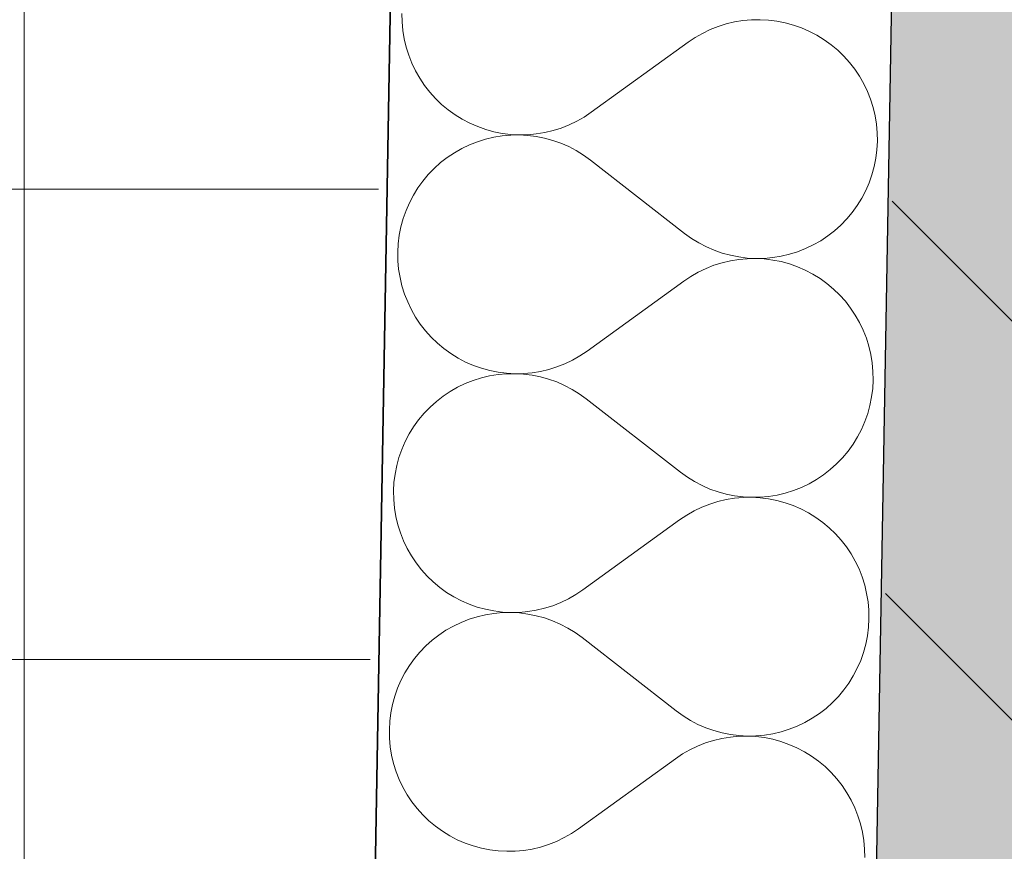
# Model space of a CAD drawing. Header units: millimetres. Extents: x -40276 to 214973, y -147941 to 35228.
# Tile 50 of 256: x -20652 to -20337, y 6228 to 6494. Entities that reach past the tile are written whole.
import ezdxf

# ---------------------------------------------------------------- set-up
doc = ezdxf.new("R2010")
doc.units = ezdxf.units.MM
doc.header["$MEASUREMENT"] = 0
doc.linetypes.add('Wipeout_Contour', pattern=[1000, 0, -1000])
for name, color, linetype in [('1._POHLED ZÁPADNÍ_2_0_plochy', 7, 'Continuous'), ('1._POHLED ZÁPADNÍ_2_akustické prvky', 7, 'Continuous'), ('1._POHLED ZÁPADNÍ_2_Konstrukce - nosné', 7, 'Continuous'), ('1._POHLED ZÁPADNÍ_2_Nové_Výplně - Povrchové', 7, 'Continuous'), ('1._POHLED ZÁPADNÍ_2_Nové_Výplně – Řezové', 7, 'Continuous'), ('1._POHLED ZÁPADNÍ_2_Výplně – Řezové', 7, 'Continuous')]:
    doc.layers.add(name, color=color, linetype=linetype)

# ---------------------------------------------------------------- blocks, each defined once
blk = doc.blocks.new('*X26', base_point=(-42174.69, -26223.67))
at = {"layer": '1._POHLED ZÁPADNÍ_2_Nové_Výplně – Řezové', "color": 21, "linetype": 'Continuous', "lineweight": 20, "true_color": 0xffaaaa}
for p, q in [((-20529.54, 6495.79), (-20529.49, 6493.06)), ((-20529.49, 6493.06), (-20529.25, 6490.36)), ((-20428.65, 6491.6), (-20431.18, 6490.6)), ((-20426.06, 6492.41), (-20428.65, 6491.6)), ((-20423.41, 6493.04), (-20426.06, 6492.41)), ((-20420.72, 6493.48), (-20423.41, 6493.04)), ((-20418.01, 6493.72), (-20420.72, 6493.48)), ((-20415.29, 6493.77), (-20418.01, 6493.72)), ((-20412.58, 6493.63), (-20415.29, 6493.77)), ((-20409.88, 6493.29), (-20412.58, 6493.63)), ((-20407.21, 6492.76), (-20409.88, 6493.29)), ((-20404.59, 6492.05), (-20407.21, 6492.76)), ((-20402.02, 6491.14), (-20404.59, 6492.05)), ((-20399.52, 6490.06), (-20402.02, 6491.14)), ((-20529.25, 6490.36), (-20528.81, 6487.67)), ((-20528.81, 6487.67), (-20528.18, 6485.02)), ((-20436, 6488.07), (-20438.26, 6486.56)), ((-20433.63, 6489.42), (-20436, 6488.07)), ((-20431.18, 6490.6), (-20433.63, 6489.42)), ((-20397.11, 6488.8), (-20399.52, 6490.06)), ((-20394.8, 6487.37), (-20397.11, 6488.8)), ((-20528.18, 6485.02), (-20527.37, 6482.43)), ((-20469.13, 6464.24), (-20438.26, 6486.56)), ((-20392.59, 6485.78), (-20394.8, 6487.37)), ((-20390.5, 6484.04), (-20392.59, 6485.78)), ((-20527.37, 6482.43), (-20526.37, 6479.9)), ((-20388.54, 6482.15), (-20390.5, 6484.04)), ((-20386.72, 6480.13), (-20388.54, 6482.15)), ((-20526.37, 6479.9), (-20525.2, 6477.44)), ((-20385.05, 6477.98), (-20386.72, 6480.13)), ((-20525.2, 6477.44), (-20523.85, 6475.08)), ((-20523.85, 6475.08), (-20522.34, 6472.82)), ((-20383.54, 6475.72), (-20385.05, 6477.98)), ((-20382.19, 6473.36), (-20383.54, 6475.72)), ((-20522.34, 6472.82), (-20520.67, 6470.67)), ((-20381.02, 6470.9), (-20382.19, 6473.36)), ((-20520.67, 6470.67), (-20518.85, 6468.65)), ((-20380.02, 6468.37), (-20381.02, 6470.9)), ((-20518.85, 6468.65), (-20516.89, 6466.76)), ((-20516.89, 6466.76), (-20514.8, 6465.02)), ((-20379.21, 6465.78), (-20380.02, 6468.37)), ((-20378.58, 6463.13), (-20379.21, 6465.78)), ((-20514.8, 6465.02), (-20512.59, 6463.43)), ((-20512.59, 6463.43), (-20510.28, 6462)), ((-20473.75, 6461.38), (-20471.39, 6462.73)), ((-20471.39, 6462.73), (-20469.13, 6464.24)), ((-20378.14, 6460.44), (-20378.58, 6463.13)), ((-20510.28, 6462), (-20507.87, 6460.74)), ((-20507.87, 6460.74), (-20505.37, 6459.65)), ((-20505.37, 6459.65), (-20502.8, 6458.75)), ((-20478.74, 6459.2), (-20476.21, 6460.2)), ((-20476.21, 6460.2), (-20473.75, 6461.38)), ((-20377.9, 6457.73), (-20378.14, 6460.44)), ((-20500.21, 6456.3), (-20502.86, 6455.68)), ((-20502.8, 6458.75), (-20500.18, 6458.03)), ((-20497.52, 6456.74), (-20500.21, 6456.3)), ((-20500.18, 6458.03), (-20497.51, 6457.5)), ((-20494.82, 6456.98), (-20497.52, 6456.74)), ((-20497.51, 6457.5), (-20494.81, 6457.17)), ((-20492.1, 6457.02), (-20494.82, 6456.98)), ((-20494.81, 6457.17), (-20492.1, 6457.02)), ((-20492.1, 6457.02), (-20489.37, 6457.08)), ((-20489.38, 6456.88), (-20492.1, 6457.02)), ((-20486.68, 6456.54), (-20489.38, 6456.88)), ((-20489.37, 6457.08), (-20486.67, 6457.32)), ((-20484.01, 6456.01), (-20486.68, 6456.54)), ((-20486.67, 6457.32), (-20483.98, 6457.76)), ((-20483.98, 6457.76), (-20481.33, 6458.39)), ((-20481.33, 6458.39), (-20478.74, 6459.2)), ((-20377.85, 6455.01), (-20377.9, 6457.73)), ((-20507.99, 6453.87), (-20510.44, 6452.7)), ((-20505.45, 6454.86), (-20507.99, 6453.87)), ((-20502.86, 6455.68), (-20505.45, 6454.86)), ((-20481.39, 6455.28), (-20484.01, 6456.01)), ((-20478.82, 6454.38), (-20481.39, 6455.28)), ((-20476.33, 6453.29), (-20478.82, 6454.38)), ((-20473.92, 6452.03), (-20476.33, 6453.29)), ((-20378, 6452.3), (-20377.85, 6455.01)), ((-20515.07, 6449.84), (-20517.22, 6448.17)), ((-20512.81, 6451.35), (-20515.07, 6449.84)), ((-20510.44, 6452.7), (-20512.81, 6451.35)), ((-20471.61, 6450.6), (-20473.92, 6452.03)), ((-20469.4, 6449), (-20471.61, 6450.6)), ((-20378.33, 6449.6), (-20378, 6452.3)), ((-20517.22, 6448.17), (-20519.24, 6446.35)), ((-20469.4, 6449), (-20439.33, 6425.61)), ((-20379.58, 6444.3), (-20378.87, 6446.93)), ((-20378.87, 6446.93), (-20378.33, 6449.6)), ((-20521.13, 6444.39), (-20522.87, 6442.31)), ((-20519.24, 6446.35), (-20521.13, 6444.39)), ((-20380.49, 6441.74), (-20379.58, 6444.3)), ((-20522.87, 6442.31), (-20524.47, 6440.1)), ((-20381.57, 6439.24), (-20380.49, 6441.74)), ((-20525.9, 6437.79), (-20527.16, 6435.37)), ((-20524.47, 6440.1), (-20525.9, 6437.79)), ((-20382.84, 6436.83), (-20381.57, 6439.24)), ((-20527.16, 6435.37), (-20528.24, 6432.88)), ((-20385.86, 6432.31), (-20384.27, 6434.52)), ((-20384.27, 6434.52), (-20382.84, 6436.83)), ((-20528.24, 6432.88), (-20529.15, 6430.31)), ((-20387.6, 6430.23), (-20385.86, 6432.31)), ((-20529.15, 6430.31), (-20529.87, 6427.69)), ((-20391.51, 6426.45), (-20389.49, 6428.27)), ((-20389.49, 6428.27), (-20387.6, 6430.23)), ((-20530.4, 6425.02), (-20530.73, 6422.32)), ((-20529.87, 6427.69), (-20530.4, 6425.02)), ((-20439.33, 6425.61), (-20437.13, 6424.02)), ((-20395.93, 6423.27), (-20393.66, 6424.78)), ((-20393.66, 6424.78), (-20391.51, 6426.45)), ((-20530.73, 6422.32), (-20530.88, 6419.61)), ((-20437.13, 6424.02), (-20434.81, 6422.59)), ((-20434.81, 6422.59), (-20432.4, 6421.33)), ((-20400.74, 6420.75), (-20398.29, 6421.92)), ((-20398.29, 6421.92), (-20395.93, 6423.27)), ((-20530.88, 6419.61), (-20530.83, 6416.89)), ((-20432.4, 6421.33), (-20429.91, 6420.24)), ((-20429.91, 6420.24), (-20427.34, 6419.33)), ((-20427.34, 6419.33), (-20424.72, 6418.61)), ((-20424.72, 6418.61), (-20422.05, 6418.08)), ((-20408.52, 6418.32), (-20405.87, 6418.94)), ((-20405.87, 6418.94), (-20403.28, 6419.76)), ((-20403.28, 6419.76), (-20400.74, 6420.75)), ((-20530.83, 6416.89), (-20530.59, 6414.18)), ((-20429.99, 6415.42), (-20432.52, 6414.42)), ((-20427.4, 6416.23), (-20429.99, 6415.42)), ((-20424.75, 6416.86), (-20427.4, 6416.23)), ((-20422.07, 6417.3), (-20424.75, 6416.86)), ((-20419.36, 6417.54), (-20422.07, 6417.3)), ((-20422.05, 6418.08), (-20419.35, 6417.74)), ((-20416.64, 6417.59), (-20419.36, 6417.54)), ((-20419.35, 6417.74), (-20416.64, 6417.59)), ((-20416.64, 6417.59), (-20413.92, 6417.64)), ((-20413.92, 6417.45), (-20416.64, 6417.59)), ((-20413.92, 6417.64), (-20411.21, 6417.88)), ((-20411.22, 6417.11), (-20413.92, 6417.45)), ((-20408.55, 6416.59), (-20411.22, 6417.11)), ((-20411.21, 6417.88), (-20408.52, 6418.32)), ((-20405.93, 6415.87), (-20408.55, 6416.59)), ((-20403.36, 6414.97), (-20405.93, 6415.87)), ((-20530.59, 6414.18), (-20530.15, 6411.49)), ((-20434.98, 6413.24), (-20437.34, 6411.89)), ((-20432.52, 6414.42), (-20434.98, 6413.24)), ((-20400.87, 6413.88), (-20403.36, 6414.97)), ((-20398.45, 6412.62), (-20400.87, 6413.88)), ((-20396.14, 6411.19), (-20398.45, 6412.62)), ((-20530.15, 6411.49), (-20529.52, 6408.84)), ((-20470.47, 6388.06), (-20439.6, 6410.38)), ((-20437.34, 6411.89), (-20439.6, 6410.38)), ((-20393.93, 6409.6), (-20396.14, 6411.19)), ((-20391.84, 6407.86), (-20393.93, 6409.6)), ((-20529.52, 6408.84), (-20528.71, 6406.25)), ((-20528.71, 6406.25), (-20527.71, 6403.72)), ((-20389.88, 6405.97), (-20391.84, 6407.86)), ((-20388.06, 6403.95), (-20389.88, 6405.97)), ((-20527.71, 6403.72), (-20526.54, 6401.26)), ((-20386.39, 6401.8), (-20388.06, 6403.95)), ((-20526.54, 6401.26), (-20525.19, 6398.9)), ((-20384.88, 6399.54), (-20386.39, 6401.8)), ((-20525.19, 6398.9), (-20523.68, 6396.64)), ((-20523.68, 6396.64), (-20522.01, 6394.49)), ((-20383.53, 6397.18), (-20384.88, 6399.54)), ((-20382.36, 6394.72), (-20383.53, 6397.18)), ((-20522.01, 6394.49), (-20520.19, 6392.47)), ((-20381.36, 6392.19), (-20382.36, 6394.72)), ((-20520.19, 6392.47), (-20518.23, 6390.58)), ((-20518.23, 6390.58), (-20516.14, 6388.84)), ((-20380.55, 6389.6), (-20381.36, 6392.19)), ((-20516.14, 6388.84), (-20513.93, 6387.25)), ((-20513.93, 6387.25), (-20511.62, 6385.82)), ((-20472.73, 6386.55), (-20470.47, 6388.06)), ((-20379.92, 6386.95), (-20380.55, 6389.6)), ((-20511.62, 6385.82), (-20509.21, 6384.56)), ((-20509.21, 6384.56), (-20506.71, 6383.48)), ((-20480.08, 6383.02), (-20477.55, 6384.02)), ((-20477.55, 6384.02), (-20475.1, 6385.2)), ((-20475.1, 6385.2), (-20472.73, 6386.55)), ((-20379.49, 6384.26), (-20379.92, 6386.95)), ((-20379.24, 6381.55), (-20379.49, 6384.26)), ((-20506.71, 6383.48), (-20504.15, 6382.57)), ((-20504.15, 6382.57), (-20501.52, 6381.85)), ((-20501.52, 6381.85), (-20498.85, 6381.33)), ((-20496.16, 6380.8), (-20498.87, 6380.56)), ((-20498.85, 6381.33), (-20496.15, 6380.99)), ((-20493.44, 6380.85), (-20496.16, 6380.8)), ((-20496.15, 6380.99), (-20493.44, 6380.85)), ((-20493.44, 6380.85), (-20490.72, 6380.9)), ((-20490.72, 6380.7), (-20493.44, 6380.85)), ((-20490.72, 6380.9), (-20488.01, 6381.14)), ((-20488.02, 6380.36), (-20490.72, 6380.7)), ((-20488.01, 6381.14), (-20485.32, 6381.58)), ((-20485.32, 6381.58), (-20482.67, 6382.21)), ((-20482.67, 6382.21), (-20480.08, 6383.02)), ((-20379.19, 6378.83), (-20379.24, 6381.55)), ((-20509.33, 6377.69), (-20511.78, 6376.52)), ((-20506.8, 6378.69), (-20509.33, 6377.69)), ((-20504.2, 6379.5), (-20506.8, 6378.69)), ((-20501.55, 6380.12), (-20504.2, 6379.5)), ((-20498.87, 6380.56), (-20501.55, 6380.12)), ((-20485.35, 6379.83), (-20488.02, 6380.36)), ((-20482.73, 6379.11), (-20485.35, 6379.83)), ((-20480.16, 6378.2), (-20482.73, 6379.11)), ((-20477.67, 6377.11), (-20480.16, 6378.2)), ((-20379.34, 6376.12), (-20379.19, 6378.83)), ((-20514.15, 6375.17), (-20516.41, 6373.66)), ((-20511.78, 6376.52), (-20514.15, 6375.17)), ((-20475.26, 6375.85), (-20477.67, 6377.11)), ((-20472.95, 6374.42), (-20475.26, 6375.85)), ((-20470.74, 6372.83), (-20472.95, 6374.42)), ((-20379.68, 6373.42), (-20379.34, 6376.12)), ((-20518.56, 6371.99), (-20520.58, 6370.17)), ((-20516.41, 6373.66), (-20518.56, 6371.99)), ((-20470.74, 6372.83), (-20440.67, 6349.44)), ((-20380.21, 6370.75), (-20379.68, 6373.42)), ((-20522.47, 6368.22), (-20524.22, 6366.13)), ((-20520.58, 6370.17), (-20522.47, 6368.22)), ((-20380.93, 6368.13), (-20380.21, 6370.75)), ((-20524.22, 6366.13), (-20525.81, 6363.92)), ((-20382.92, 6363.07), (-20381.83, 6365.56)), ((-20381.83, 6365.56), (-20380.93, 6368.13)), ((-20525.81, 6363.92), (-20527.24, 6361.61)), ((-20384.18, 6360.66), (-20382.92, 6363.07)), ((-20528.5, 6359.2), (-20529.58, 6356.7)), ((-20527.24, 6361.61), (-20528.5, 6359.2)), ((-20385.61, 6358.34), (-20384.18, 6360.66)), ((-20529.58, 6356.7), (-20530.49, 6354.14)), ((-20388.94, 6354.05), (-20387.2, 6356.13)), ((-20387.2, 6356.13), (-20385.61, 6358.34)), ((-20530.49, 6354.14), (-20531.21, 6351.51)), ((-20390.83, 6352.09), (-20388.94, 6354.05)), ((-20531.21, 6351.51), (-20531.74, 6348.84)), ((-20440.67, 6349.44), (-20438.47, 6347.84)), ((-20395, 6348.6), (-20392.86, 6350.27)), ((-20392.86, 6350.27), (-20390.83, 6352.09)), ((-20532.08, 6346.14), (-20532.22, 6343.43)), ((-20531.74, 6348.84), (-20532.08, 6346.14)), ((-20438.47, 6347.84), (-20436.15, 6346.41)), ((-20436.15, 6346.41), (-20433.74, 6345.15)), ((-20399.63, 6345.75), (-20397.27, 6347.09)), ((-20397.27, 6347.09), (-20395, 6348.6)), ((-20532.22, 6343.43), (-20532.17, 6340.71)), ((-20433.74, 6345.15), (-20431.25, 6344.06)), ((-20431.25, 6344.06), (-20428.68, 6343.16)), ((-20428.68, 6343.16), (-20426.06, 6342.43)), ((-20407.21, 6342.76), (-20404.62, 6343.58)), ((-20404.62, 6343.58), (-20402.09, 6344.57)), ((-20402.09, 6344.57), (-20399.63, 6345.75)), ((-20532.17, 6340.71), (-20531.93, 6338)), ((-20428.74, 6340.05), (-20431.33, 6339.24)), ((-20426.09, 6340.68), (-20428.74, 6340.05)), ((-20423.41, 6341.12), (-20426.09, 6340.68)), ((-20426.06, 6342.43), (-20423.39, 6341.9)), ((-20420.7, 6341.37), (-20423.41, 6341.12)), ((-20423.39, 6341.9), (-20420.69, 6341.56)), ((-20417.98, 6341.42), (-20420.7, 6341.37)), ((-20420.69, 6341.56), (-20417.98, 6341.42)), ((-20417.98, 6341.42), (-20415.26, 6341.46)), ((-20415.26, 6341.27), (-20417.98, 6341.42)), ((-20415.26, 6341.46), (-20412.55, 6341.71)), ((-20412.56, 6340.94), (-20415.26, 6341.27)), ((-20409.89, 6340.41), (-20412.56, 6340.94)), ((-20412.55, 6341.71), (-20409.86, 6342.14)), ((-20407.27, 6339.69), (-20409.89, 6340.41)), ((-20409.86, 6342.14), (-20407.21, 6342.76)), ((-20531.93, 6338), (-20531.49, 6335.31)), ((-20436.32, 6337.06), (-20438.68, 6335.71)), ((-20433.86, 6338.24), (-20436.32, 6337.06)), ((-20431.33, 6339.24), (-20433.86, 6338.24)), ((-20404.7, 6338.79), (-20407.27, 6339.69)), ((-20402.21, 6337.7), (-20404.7, 6338.79)), ((-20399.8, 6336.44), (-20402.21, 6337.7)), ((-20531.49, 6335.31), (-20530.87, 6332.67)), ((-20471.81, 6311.88), (-20440.94, 6334.2)), ((-20438.68, 6335.71), (-20440.94, 6334.2)), ((-20397.48, 6335.02), (-20399.8, 6336.44)), ((-20395.27, 6333.43), (-20397.48, 6335.02)), ((-20530.87, 6332.67), (-20530.05, 6330.07)), ((-20393.18, 6331.68), (-20395.27, 6333.43)), ((-20391.22, 6329.79), (-20393.18, 6331.68)), ((-20530.05, 6330.07), (-20529.05, 6327.54)), ((-20529.05, 6327.54), (-20527.88, 6325.08)), ((-20389.41, 6327.77), (-20391.22, 6329.79)), ((-20387.74, 6325.62), (-20389.41, 6327.77)), ((-20527.88, 6325.08), (-20526.53, 6322.72)), ((-20386.22, 6323.36), (-20387.74, 6325.62)), ((-20526.53, 6322.72), (-20525.02, 6320.46)), ((-20384.88, 6321), (-20386.22, 6323.36)), ((-20525.02, 6320.46), (-20523.35, 6318.31)), ((-20523.35, 6318.31), (-20521.53, 6316.29)), ((-20383.7, 6318.55), (-20384.88, 6321)), ((-20382.7, 6316.01), (-20383.7, 6318.55)), ((-20521.53, 6316.29), (-20519.57, 6314.4)), ((-20381.89, 6313.42), (-20382.7, 6316.01)), ((-20519.57, 6314.4), (-20517.48, 6312.66)), ((-20517.48, 6312.66), (-20515.28, 6311.07)), ((-20474.07, 6310.37), (-20471.81, 6311.88)), ((-20381.26, 6310.77), (-20381.89, 6313.42)), ((-20515.28, 6311.07), (-20512.96, 6309.64)), ((-20512.96, 6309.64), (-20510.55, 6308.38)), ((-20478.89, 6307.84), (-20476.44, 6309.02)), ((-20476.44, 6309.02), (-20474.07, 6310.37)), ((-20380.83, 6308.09), (-20381.26, 6310.77)), ((-20510.55, 6308.38), (-20508.05, 6307.3)), ((-20508.05, 6307.3), (-20505.49, 6306.39)), ((-20505.49, 6306.39), (-20502.86, 6305.68)), ((-20502.86, 6305.68), (-20500.19, 6305.15)), ((-20489.35, 6304.96), (-20486.66, 6305.4)), ((-20486.66, 6305.4), (-20484.02, 6306.03)), ((-20484.02, 6306.03), (-20481.42, 6306.84)), ((-20481.42, 6306.84), (-20478.89, 6307.84)), ((-20380.58, 6305.38), (-20380.83, 6308.09)), ((-20380.53, 6302.66), (-20380.58, 6305.38)), ((-20508.14, 6302.51), (-20510.67, 6301.51)), ((-20505.54, 6303.32), (-20508.14, 6302.51)), ((-20502.89, 6303.94), (-20505.54, 6303.32)), ((-20500.21, 6304.38), (-20502.89, 6303.94)), ((-20497.5, 6304.62), (-20500.21, 6304.38)), ((-20500.19, 6305.15), (-20497.49, 6304.81)), ((-20494.78, 6304.67), (-20497.5, 6304.62)), ((-20497.49, 6304.81), (-20494.78, 6304.67)), ((-20494.78, 6304.67), (-20492.06, 6304.72)), ((-20492.06, 6304.52), (-20494.78, 6304.67)), ((-20492.06, 6304.72), (-20489.35, 6304.96)), ((-20489.36, 6304.18), (-20492.06, 6304.52)), ((-20486.69, 6303.65), (-20489.36, 6304.18)), ((-20484.07, 6302.93), (-20486.69, 6303.65)), ((-20481.51, 6302.02), (-20484.07, 6302.93)), ((-20380.68, 6299.94), (-20380.53, 6302.66)), ((-20513.12, 6300.34), (-20515.49, 6298.99)), ((-20510.67, 6301.51), (-20513.12, 6300.34)), ((-20479.01, 6300.93), (-20481.51, 6302.02)), ((-20476.6, 6299.67), (-20479.01, 6300.93)), ((-20474.29, 6298.24), (-20476.6, 6299.67)), ((-20381.02, 6297.24), (-20380.68, 6299.94)), ((-20517.75, 6297.48), (-20519.9, 6295.81)), ((-20515.49, 6298.99), (-20517.75, 6297.48)), ((-20472.08, 6296.65), (-20474.29, 6298.24)), ((-20472.08, 6296.65), (-20442.01, 6273.26)), ((-20381.55, 6294.57), (-20381.02, 6297.24)), ((-20521.92, 6293.99), (-20523.81, 6292.04)), ((-20519.9, 6295.81), (-20521.92, 6293.99)), ((-20382.27, 6291.95), (-20381.55, 6294.57)), ((-20525.56, 6289.95), (-20527.15, 6287.74)), ((-20523.81, 6292.04), (-20525.56, 6289.95)), ((-20383.17, 6289.38), (-20382.27, 6291.95)), ((-20527.15, 6287.74), (-20528.58, 6285.43)), ((-20385.52, 6284.48), (-20384.26, 6286.89)), ((-20384.26, 6286.89), (-20383.17, 6289.38)), ((-20528.58, 6285.43), (-20529.84, 6283.02)), ((-20386.95, 6282.16), (-20385.52, 6284.48)), ((-20530.92, 6280.52), (-20531.83, 6277.96)), ((-20529.84, 6283.02), (-20530.92, 6280.52)), ((-20388.54, 6279.96), (-20386.95, 6282.16)), ((-20531.83, 6277.96), (-20532.55, 6275.33)), ((-20392.17, 6275.91), (-20390.28, 6277.87)), ((-20390.28, 6277.87), (-20388.54, 6279.96)), ((-20532.55, 6275.33), (-20533.08, 6272.67)), ((-20396.35, 6272.42), (-20394.2, 6274.09)), ((-20394.2, 6274.09), (-20392.17, 6275.91)), ((-20533.08, 6272.67), (-20533.42, 6269.97)), ((-20442.01, 6273.26), (-20439.81, 6271.66)), ((-20439.81, 6271.66), (-20437.49, 6270.23)), ((-20400.97, 6269.57), (-20398.61, 6270.91)), ((-20398.61, 6270.91), (-20396.35, 6272.42)), ((-20533.42, 6269.97), (-20533.56, 6267.25)), ((-20437.49, 6270.23), (-20435.08, 6268.97)), ((-20435.08, 6268.97), (-20432.59, 6267.88)), ((-20432.59, 6267.88), (-20430.03, 6266.98)), ((-20405.96, 6267.4), (-20403.43, 6268.39)), ((-20403.43, 6268.39), (-20400.97, 6269.57)), ((-20533.56, 6267.25), (-20533.51, 6264.53)), ((-20533.51, 6264.53), (-20533.27, 6261.82)), ((-20427.43, 6264.5), (-20430.08, 6263.88)), ((-20430.03, 6266.98), (-20427.4, 6266.26)), ((-20424.75, 6264.94), (-20427.43, 6264.5)), ((-20427.4, 6266.26), (-20424.73, 6265.72)), ((-20422.04, 6265.19), (-20424.75, 6264.94)), ((-20424.73, 6265.72), (-20422.04, 6265.38)), ((-20422.04, 6265.38), (-20419.32, 6265.24)), ((-20419.32, 6265.24), (-20422.04, 6265.19)), ((-20419.32, 6265.24), (-20416.6, 6265.28)), ((-20416.6, 6265.09), (-20419.32, 6265.24)), ((-20416.6, 6265.28), (-20413.89, 6265.53)), ((-20413.9, 6264.76), (-20416.6, 6265.09)), ((-20411.23, 6264.23), (-20413.9, 6264.76)), ((-20413.89, 6265.53), (-20411.2, 6265.96)), ((-20411.2, 6265.96), (-20408.56, 6266.59)), ((-20408.56, 6266.59), (-20405.96, 6267.4)), ((-20533.27, 6261.82), (-20532.83, 6259.13)), ((-20435.21, 6262.06), (-20437.66, 6260.88)), ((-20432.68, 6263.06), (-20435.21, 6262.06)), ((-20430.08, 6263.88), (-20432.68, 6263.06)), ((-20408.61, 6263.51), (-20411.23, 6264.23)), ((-20406.04, 6262.61), (-20408.61, 6263.51)), ((-20403.55, 6261.52), (-20406.04, 6262.61)), ((-20401.14, 6260.26), (-20403.55, 6261.52)), ((-20532.83, 6259.13), (-20532.21, 6256.49)), ((-20440.02, 6259.54), (-20442.28, 6258.02)), ((-20437.66, 6260.88), (-20440.02, 6259.54)), ((-20398.82, 6258.84), (-20401.14, 6260.26)), ((-20396.61, 6257.25), (-20398.82, 6258.84)), ((-20532.21, 6256.49), (-20531.39, 6253.89)), ((-20473.16, 6235.7), (-20442.28, 6258.02)), ((-20394.52, 6255.5), (-20396.61, 6257.25)), ((-20392.57, 6253.62), (-20394.52, 6255.5)), ((-20531.39, 6253.89), (-20530.4, 6251.36)), ((-20390.75, 6251.59), (-20392.57, 6253.62)), ((-20530.4, 6251.36), (-20529.22, 6248.91)), ((-20529.22, 6248.91), (-20527.87, 6246.54)), ((-20389.08, 6249.44), (-20390.75, 6251.59)), ((-20387.56, 6247.18), (-20389.08, 6249.44)), ((-20527.87, 6246.54), (-20526.36, 6244.28)), ((-20386.22, 6244.82), (-20387.56, 6247.18)), ((-20526.36, 6244.28), (-20524.69, 6242.13)), ((-20385.04, 6242.37), (-20386.22, 6244.82)), ((-20524.69, 6242.13), (-20522.87, 6240.11)), ((-20522.87, 6240.11), (-20520.91, 6238.22)), ((-20384.04, 6239.84), (-20385.04, 6242.37)), ((-20383.23, 6237.24), (-20384.04, 6239.84)), ((-20520.91, 6238.22), (-20518.82, 6236.48)), ((-20518.82, 6236.48), (-20516.62, 6234.89)), ((-20382.6, 6234.59), (-20383.23, 6237.24)), ((-20516.62, 6234.89), (-20514.3, 6233.46)), ((-20514.3, 6233.46), (-20511.89, 6232.2)), ((-20477.78, 6232.84), (-20475.42, 6234.19)), ((-20475.42, 6234.19), (-20473.16, 6235.7)), ((-20382.17, 6231.91), (-20382.6, 6234.59)), ((-20511.89, 6232.2), (-20509.39, 6231.12)), ((-20509.39, 6231.12), (-20506.83, 6230.21)), ((-20506.83, 6230.21), (-20504.2, 6229.5)), ((-20485.36, 6229.85), (-20482.76, 6230.67)), ((-20482.76, 6230.67), (-20480.23, 6231.66)), ((-20480.23, 6231.66), (-20477.78, 6232.84)), ((-20381.92, 6229.2), (-20382.17, 6231.91)), ((-20504.2, 6229.5), (-20501.54, 6228.97)), ((-20501.54, 6228.97), (-20498.84, 6228.63)), ((-20498.84, 6228.63), (-20496.12, 6228.49)), ((-20496.12, 6228.49), (-20493.4, 6228.54)), ((-20493.4, 6228.54), (-20490.69, 6228.78)), ((-20490.69, 6228.78), (-20488, 6229.22)), ((-20488, 6229.22), (-20485.36, 6229.85)), ((-20381.88, 6226.48), (-20381.92, 6229.2))]:
    blk.add_line(p, q, dxfattribs=at)

msp = doc.modelspace()

# ---------------------------------------------------------------- hatches: boundary and pattern name
at = {"layer": '1._POHLED ZÁPADNÍ_2_0_plochy', "linetype": 'Continuous', "lineweight": 20, "true_color": 0xffaaaa}
h = msp.add_hatch(dxfattribs=at)
h.set_pattern_fill('Izolační_tvárnice_0002', color=21, style=0, pattern_type=2)
h.set_pattern_definition([(315, (-10360.18, 9405.31), (63.6396, 63.6396), [])])
h.paths.add_polyline_path([(-10906.33, 18690.21), (-10970.68, 9084.15), (-20311.44, 10009.93), (-20479.41, 269.75), (-242.33, 419.76), (-238.38, 17796.01)])
at = {"layer": '1._POHLED ZÁPADNÍ_2_Nové_Výplně - Povrchové', "linetype": 'Continuous', "lineweight": 20, "true_color": 0xffaaaa}
h = msp.add_hatch(dxfattribs=at)
h.set_pattern_fill('Síť_15x15_0002', color=21, style=0, pattern_type=2)
h.set_pattern_definition([(0, (-20650.2, 5539.57), (0, 150), []), (90, (-20650.2, 5539.57), (-150, 0), [])])
h.paths.add_polyline_path([(-20831.31, 674.32), (-20635.92, 670.97), (-20472.55, 10203.68), (-18257.58, 9962.69), (-18235.91, 10161.85), (-20469.11, 10404.82), (-20664.49, 10408.17)])
at = {"layer": '1._POHLED ZÁPADNÍ_2_Výplně – Řezové', "linetype": 'Continuous', "lineweight": 13}
msp.add_hatch(color=254, dxfattribs=at).paths.add_polyline_path([(-20382.34, 5983.82), (-20007.4, 5977.22), (-19980.48, 7505.7), (-20355.42, 7512.3)])

# ---------------------------------------------------------------- next in the draw order: wipeouts: each hides what was drawn before it
at = {"color": 254, "linetype": 'Wipeout_Contour', "lineweight": 0, "ltscale": 129219.494869}
msp.add_wipeout([(-20543.72, 5906.77), (-20393.74, 5904.13), (-20383.74, 5903.96), (-20353, 7650.14), (-20363, 7650.31), (-20512.97, 7652.95)], dxfattribs=at).dxf.layer = '1._POHLED ZÁPADNÍ_2_Nové_Výplně – Řezové'

# ---------------------------------------------------------------- next in the draw order: linework, layer by layer
at = {"layer": '1._POHLED ZÁPADNÍ_2_akustické prvky', "color": 1, "linetype": 'Continuous', "lineweight": 35}
msp.add_line((-20543.72, 5897.35), (-20512.97, 7652.96), dxfattribs=at)
at = {"layer": '1._POHLED ZÁPADNÍ_2_Konstrukce - nosné', "color": 7, "linetype": 'Continuous', "lineweight": 25}
msp.add_line((-20382.34, 5983.82), (-20355.42, 7512.3), dxfattribs=at)

# ---------------------------------------------------------------- next in the draw order: block references
at = {"layer": '1._POHLED ZÁPADNÍ_2_0_plochy', "color": 9, "linetype": 'Continuous', "lineweight": 13}
msp.add_blockref('*X26', (-42174.69, -26223.67), dxfattribs=at)

doc.saveas('drawing.dxf')
